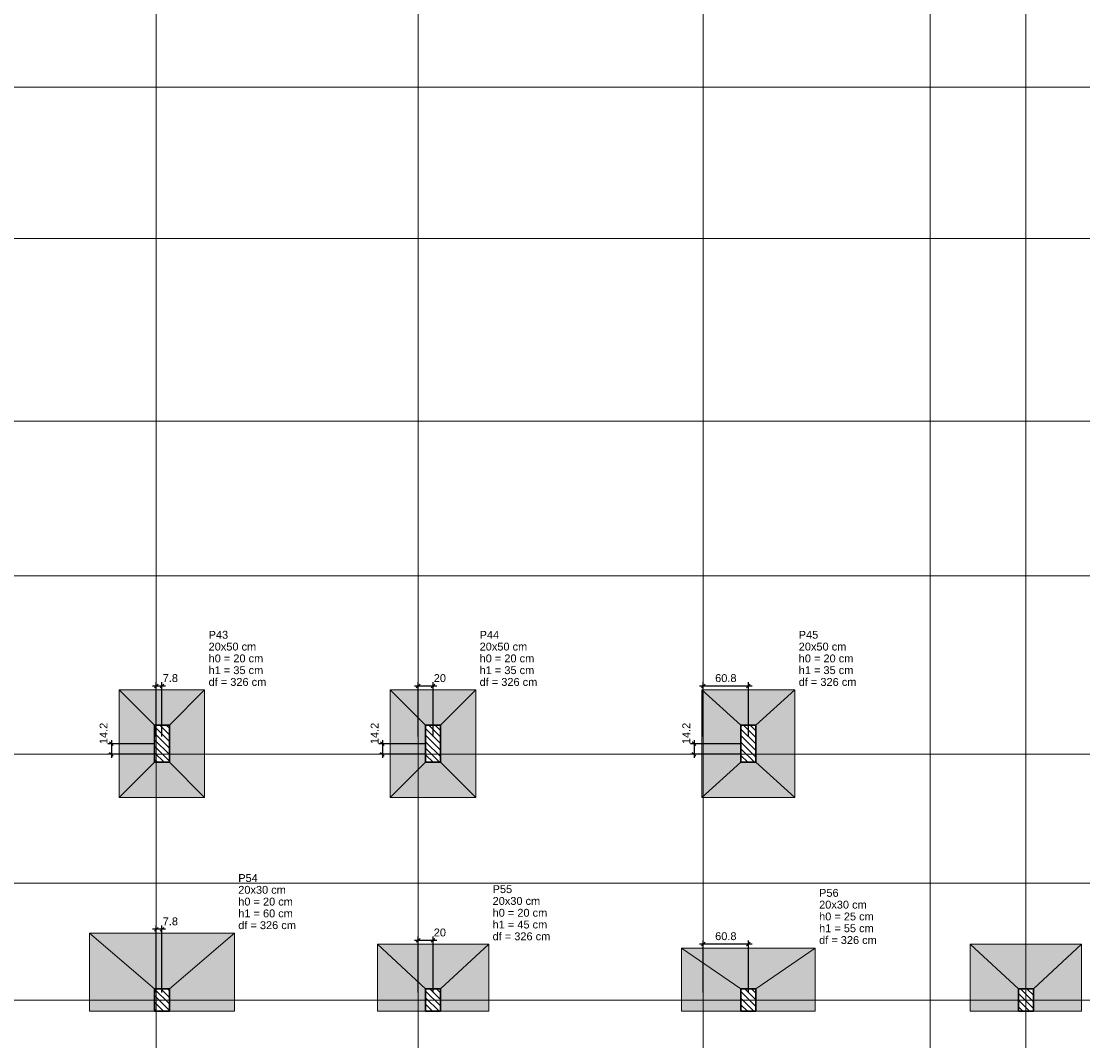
# Model space of a CAD drawing. Header units: millimetres. Extents: x 0 to 119, y 0 to 84.
# Tile 6 of 18: x 32 to 61, y 29 to 57. Entities that reach past the tile are written whole.
import ezdxf

# ---------------------------------------------------------------- set-up
doc = ezdxf.new("R2010")
doc.units = ezdxf.units.MM
doc.header["$MEASUREMENT"] = 0
doc.linetypes.add('NULL', pattern=[0])
doc.layers.get('0').update_dxf_attribs({"lineweight": 18})
for name, color, linetype, lineweight in [('LC-Cotas', 7, 'Continuous', 5), ('LC-Eixos', 7, 'Continuous', 0), ('LC-Hachuras das sapatas', 43, 'Continuous', 5), ('LC-Hachuras dos pilares', 9, 'Continuous', 5), ('LC-Seção das fundações', 7, 'Continuous', 5), ('LC-Seção dos pilares', 4, 'Continuous', 30), ('LC-Textos', 3, 'Continuous', 20)]:
    doc.layers.add(name, color=color, linetype=linetype, lineweight=lineweight)
doc.styles.add('Arial', font='txt')
doc.dimstyles.new('UM_50.000000', dxfattribs={"dimtxt": 0.18, "dimasz": 0.1, "dimexe": 0.1, "dimexo": 0.2, "dimgap": 0, "dimtad": 1, "dimtih": 1, "dimtoh": 1, "dimdec": 1, "dimlfac": 50, "dimzin": 0, "dimdsep": 46, "dimtxsty": 'Standard', "dimcen": 0.09, "dimdle": 0.1, "dimadec": 1, "dimazin": 2, "dimtfac": 1, "dimtdec": 4, "dimtofl": 0, "dimtmove": 0, "dimatfit": 3, "dimfxl": 1, "dimtolj": 1, "dimarcsym": 0})

# ---------------------------------------------------------------- blocks, each defined once
blk = doc.blocks.new('_Oblique')
at = {"color": 0, "linetype": 'ByBlock', "lineweight": -2}
blk.add_line((-0.5, -0.5), (0.5, 0.5), dxfattribs=at)
blk = doc.blocks.new('*D32')
at = {"layer": 'Defpoints', "color": 0}
for p in [(35.75, 37.173), (34.389, 36.89), (35.75, 36.89)]:
    blk.add_point(p, dxfattribs=at)
at = {"layer": 'LC-Cotas', "color": 0, "lineweight": -2}
for p, q in [((34.389, 37.273), (34.389, 36.79)), ((35.55, 37.173), (34.289, 37.173)), ((35.55, 36.89), (34.289, 36.89))]:
    blk.add_line(p, q, dxfattribs=at)
at = {"layer": 'LC-Cotas', "color": 0, "lineweight": -2, "xscale": 0.1, "yscale": 0.1, "zscale": 0.1}
for p, rotation in [((34.389, 37.173), 90), ((34.389, 36.89), 270)]:
    blk.add_blockref('_Oblique', p, dxfattribs=dict(at, rotation=rotation))
at = {"layer": 'LC-Cotas', "color": 7, "insert": (34.177, 37.451), "char_height": 0.2118, "attachment_point": 5, "rotation": 90, "style": 'Arial'}
blk.add_mtext('\\A1;14.2', dxfattribs=at)
blk = doc.blocks.new('*D33')
at = {"layer": 'Defpoints', "color": 0}
for p in [(43.053, 37.173), (41.691, 36.89), (43.053, 36.89)]:
    blk.add_point(p, dxfattribs=at)
at = {"layer": 'LC-Cotas', "color": 0, "lineweight": -2}
for p, q in [((41.691, 37.273), (41.691, 36.79)), ((42.853, 37.173), (41.591, 37.173)), ((42.853, 36.89), (41.591, 36.89))]:
    blk.add_line(p, q, dxfattribs=at)
at = {"layer": 'LC-Cotas', "color": 0, "lineweight": -2, "xscale": 0.1, "yscale": 0.1, "zscale": 0.1}
for p, rotation in [((41.691, 37.173), 90), ((41.691, 36.89), 270)]:
    blk.add_blockref('_Oblique', p, dxfattribs=dict(at, rotation=rotation))
at = {"layer": 'LC-Cotas', "color": 7, "insert": (41.479, 37.451), "char_height": 0.2118, "attachment_point": 5, "rotation": 90, "style": 'Arial'}
blk.add_mtext('\\A1;14.2', dxfattribs=at)
blk = doc.blocks.new('*D34')
at = {"layer": 'Defpoints', "color": 0}
for p in [(51.55, 37.173), (50.089, 36.89), (51.55, 36.89)]:
    blk.add_point(p, dxfattribs=at)
at = {"layer": 'LC-Cotas', "color": 0, "lineweight": -2}
for p, q in [((50.089, 37.273), (50.089, 36.79)), ((51.35, 37.173), (49.989, 37.173)), ((51.35, 36.89), (49.989, 36.89))]:
    blk.add_line(p, q, dxfattribs=at)
at = {"layer": 'LC-Cotas', "color": 0, "lineweight": -2, "xscale": 0.1, "yscale": 0.1, "zscale": 0.1}
for p, rotation in [((50.089, 37.173), 90), ((50.089, 36.89), 270)]:
    blk.add_blockref('_Oblique', p, dxfattribs=dict(at, rotation=rotation))
at = {"layer": 'LC-Cotas', "color": 7, "insert": (49.877, 37.451), "char_height": 0.2118, "attachment_point": 5, "rotation": 90, "style": 'Arial'}
blk.add_mtext('\\A1;14.2', dxfattribs=at)
blk = doc.blocks.new('*D62')
at = {"layer": 'Defpoints', "color": 0}
for p in [(35.595, 38.729), (35.595, 37.173), (35.75, 37.173)]:
    blk.add_point(p, dxfattribs=at)
at = {"layer": 'LC-Cotas', "color": 0, "lineweight": -2}
for p, q in [((35.85, 38.729), (35.495, 38.729)), ((35.595, 37.373), (35.595, 38.829)), ((35.75, 37.373), (35.75, 38.829))]:
    blk.add_line(p, q, dxfattribs=at)
at = {"layer": 'LC-Cotas', "color": 0, "lineweight": -2, "xscale": 0.1, "yscale": 0.1, "zscale": 0.1, "rotation": 180}
blk.add_blockref('_Oblique', (35.595, 38.729), dxfattribs=at)
at = {"layer": 'LC-Cotas', "color": 0, "lineweight": -2, "xscale": 0.1, "yscale": 0.1, "zscale": 0.1}
blk.add_blockref('_Oblique', (35.75, 38.729), dxfattribs=at)
at = {"layer": 'LC-Cotas', "color": 7, "insert": (35.976, 38.941), "char_height": 0.2118, "attachment_point": 5, "rotation": 0.0057, "style": 'Arial'}
blk.add_mtext('\\A1;7.8', dxfattribs=at)
blk = doc.blocks.new('*D63')
at = {"layer": 'Defpoints', "color": 0}
for p in [(42.653, 38.729), (42.653, 37.173), (43.053, 37.173)]:
    blk.add_point(p, dxfattribs=at)
at = {"layer": 'LC-Cotas', "color": 0, "lineweight": -2}
for p, q in [((43.153, 38.729), (42.553, 38.729)), ((42.653, 37.373), (42.653, 38.829)), ((43.053, 37.373), (43.053, 38.829))]:
    blk.add_line(p, q, dxfattribs=at)
at = {"layer": 'LC-Cotas', "color": 0, "lineweight": -2, "xscale": 0.1, "yscale": 0.1, "zscale": 0.1, "rotation": 180}
blk.add_blockref('_Oblique', (42.653, 38.729), dxfattribs=at)
at = {"layer": 'LC-Cotas', "color": 0, "lineweight": -2, "xscale": 0.1, "yscale": 0.1, "zscale": 0.1}
blk.add_blockref('_Oblique', (43.053, 38.729), dxfattribs=at)
at = {"layer": 'LC-Cotas', "color": 7, "insert": (43.238, 38.941), "char_height": 0.2118, "attachment_point": 5, "rotation": 0.0057, "style": 'Arial'}
blk.add_mtext('\\A1;20', dxfattribs=at)
blk = doc.blocks.new('*D64')
at = {"layer": 'Defpoints', "color": 0}
for p in [(50.335, 38.729), (50.335, 37.173), (51.55, 37.173)]:
    blk.add_point(p, dxfattribs=at)
at = {"layer": 'LC-Cotas', "color": 0, "lineweight": -2}
for p, q in [((51.65, 38.729), (50.235, 38.729)), ((50.335, 37.373), (50.335, 38.829)), ((51.55, 37.373), (51.55, 38.829))]:
    blk.add_line(p, q, dxfattribs=at)
at = {"layer": 'LC-Cotas', "color": 0, "lineweight": -2, "xscale": 0.1, "yscale": 0.1, "zscale": 0.1, "rotation": 180}
blk.add_blockref('_Oblique', (50.335, 38.729), dxfattribs=at)
at = {"layer": 'LC-Cotas', "color": 0, "lineweight": -2, "xscale": 0.1, "yscale": 0.1, "zscale": 0.1}
blk.add_blockref('_Oblique', (51.55, 38.729), dxfattribs=at)
at = {"layer": 'LC-Cotas', "color": 7, "insert": (50.943, 38.941), "char_height": 0.2118, "attachment_point": 5, "rotation": 0.0057, "style": 'Arial'}
blk.add_mtext('\\A1;60.8', dxfattribs=at)
blk = doc.blocks.new('*D67')
at = {"layer": 'Defpoints', "color": 0}
for p in [(35.595, 32.177), (35.595, 30.271), (35.75, 30.271)]:
    blk.add_point(p, dxfattribs=at)
at = {"layer": 'LC-Cotas', "color": 0, "lineweight": -2}
for p, q in [((35.85, 32.177), (35.495, 32.177)), ((35.595, 30.471), (35.595, 32.277)), ((35.75, 30.471), (35.75, 32.277))]:
    blk.add_line(p, q, dxfattribs=at)
at = {"layer": 'LC-Cotas', "color": 0, "lineweight": -2, "xscale": 0.1, "yscale": 0.1, "zscale": 0.1, "rotation": 180}
blk.add_blockref('_Oblique', (35.595, 32.177), dxfattribs=at)
at = {"layer": 'LC-Cotas', "color": 0, "lineweight": -2, "xscale": 0.1, "yscale": 0.1, "zscale": 0.1}
blk.add_blockref('_Oblique', (35.75, 32.177), dxfattribs=at)
at = {"layer": 'LC-Cotas', "color": 7, "insert": (35.976, 32.388), "char_height": 0.2118, "attachment_point": 5, "rotation": 0.0057, "style": 'Arial'}
blk.add_mtext('\\A1;7.8', dxfattribs=at)
blk = doc.blocks.new('*D68')
at = {"layer": 'Defpoints', "color": 0}
for p in [(42.653, 31.877), (42.653, 30.271), (43.053, 30.271)]:
    blk.add_point(p, dxfattribs=at)
at = {"layer": 'LC-Cotas', "color": 0, "lineweight": -2}
for p, q in [((43.153, 31.877), (42.553, 31.877)), ((42.653, 30.471), (42.653, 31.977)), ((43.053, 30.471), (43.053, 31.977))]:
    blk.add_line(p, q, dxfattribs=at)
at = {"layer": 'LC-Cotas', "color": 0, "lineweight": -2, "xscale": 0.1, "yscale": 0.1, "zscale": 0.1, "rotation": 180}
blk.add_blockref('_Oblique', (42.653, 31.877), dxfattribs=at)
at = {"layer": 'LC-Cotas', "color": 0, "lineweight": -2, "xscale": 0.1, "yscale": 0.1, "zscale": 0.1}
blk.add_blockref('_Oblique', (43.053, 31.877), dxfattribs=at)
at = {"layer": 'LC-Cotas', "color": 7, "insert": (43.238, 32.088), "char_height": 0.2118, "attachment_point": 5, "rotation": 0.0057, "style": 'Arial'}
blk.add_mtext('\\A1;20', dxfattribs=at)
blk = doc.blocks.new('*D69')
at = {"layer": 'Defpoints', "color": 0}
for p in [(50.335, 31.777), (50.335, 30.271), (51.55, 30.271)]:
    blk.add_point(p, dxfattribs=at)
at = {"layer": 'LC-Cotas', "color": 0, "lineweight": -2}
for p, q in [((51.65, 31.777), (50.235, 31.777)), ((50.335, 30.471), (50.335, 31.877)), ((51.55, 30.471), (51.55, 31.877))]:
    blk.add_line(p, q, dxfattribs=at)
at = {"layer": 'LC-Cotas', "color": 0, "lineweight": -2, "xscale": 0.1, "yscale": 0.1, "zscale": 0.1, "rotation": 180}
blk.add_blockref('_Oblique', (50.335, 31.777), dxfattribs=at)
at = {"layer": 'LC-Cotas', "color": 0, "lineweight": -2, "xscale": 0.1, "yscale": 0.1, "zscale": 0.1}
blk.add_blockref('_Oblique', (51.55, 31.777), dxfattribs=at)
at = {"layer": 'LC-Cotas', "color": 7, "insert": (50.943, 31.988), "char_height": 0.2118, "attachment_point": 5, "rotation": 0.0057, "style": 'Arial'}
blk.add_mtext('\\A1;60.8', dxfattribs=at)

msp = doc.modelspace()

# ---------------------------------------------------------------- hatches: boundary and pattern name
at = {"layer": 'LC-Hachuras das sapatas', "linetype": 'Continuous'}
h = msp.add_hatch(color=43, dxfattribs=at)
h.paths.add_polyline_path([(34.6005, 35.7228), (36.9005, 35.7228), (36.9005, 38.6228), (34.6005, 38.6228), (34.6005, 35.7228)])
h.paths.add_polyline_path([(35.5505, 36.6728), (35.9505, 36.6728), (35.9505, 37.6728), (35.5505, 37.6728), (35.5505, 36.6728)], flags=0)
h = msp.add_hatch(color=43, dxfattribs=at)
h.paths.add_polyline_path([(41.9031, 35.7228), (44.2031, 35.7228), (44.2031, 38.6228), (41.9031, 38.6228), (41.9031, 35.7228)])
h.paths.add_polyline_path([(42.8531, 36.6728), (43.2531, 36.6728), (43.2531, 37.6728), (42.8531, 37.6728), (42.8531, 36.6728)], flags=0)
h = msp.add_hatch(color=43, dxfattribs=at)
h.paths.add_polyline_path([(50.3005, 35.7228), (52.8005, 35.7228), (52.8005, 38.6228), (50.3005, 38.6228), (50.3005, 35.7228)])
h.paths.add_polyline_path([(51.3505, 36.6728), (51.7505, 36.6728), (51.7505, 37.6728), (51.3505, 37.6728), (51.3505, 36.6728)], flags=0)
h = msp.add_hatch(color=43, dxfattribs=at)
h.paths.add_polyline_path([(37.7005, 29.9706), (37.7005, 32.0706), (33.8005, 32.0706), (33.8005, 29.9706), (37.7005, 29.9706)])
h.paths.add_polyline_path([(35.9505, 30.5706), (35.5505, 30.5706), (35.5505, 29.9706), (35.9505, 29.9706), (35.9505, 30.5706)], flags=0)
h = msp.add_hatch(color=43, dxfattribs=at)
h.paths.add_polyline_path([(44.5531, 29.9706), (44.5531, 31.7706), (41.5531, 31.7706), (41.5531, 29.9706), (44.5531, 29.9706)])
h.paths.add_polyline_path([(43.2531, 30.5706), (42.8531, 30.5706), (42.8531, 29.9706), (43.2531, 29.9706), (43.2531, 30.5706)], flags=0)
h = msp.add_hatch(color=43, dxfattribs=at)
h.paths.add_polyline_path([(60.5293, 29.9706), (60.5293, 31.7706), (57.5293, 31.7706), (57.5293, 29.9706), (60.5293, 29.9706)])
h.paths.add_polyline_path([(59.2293, 30.5706), (58.8293, 30.5706), (58.8293, 29.9706), (59.2293, 29.9706), (59.2293, 30.5706)], flags=0)
h = msp.add_hatch(color=43, dxfattribs=at)
h.paths.add_polyline_path([(53.3505, 29.9706), (53.3505, 31.6706), (49.7505, 31.6706), (49.7505, 29.9706), (53.3505, 29.9706)])
h.paths.add_polyline_path([(51.7505, 30.5706), (51.3505, 30.5706), (51.3505, 29.9706), (51.7505, 29.9706), (51.7505, 30.5706)], flags=0)
at = {"layer": 'LC-Hachuras dos pilares', "linetype": 'Continuous'}
h = msp.add_hatch(dxfattribs=at)
h.set_pattern_fill('ANSI31', color=9, angle=90, style=0)
h.paths.add_polyline_path([(35.5505, 36.6728), (35.9505, 36.6728), (35.9505, 37.6728), (35.5505, 37.6728), (35.5505, 36.6728)])
h = msp.add_hatch(dxfattribs=at)
h.set_pattern_fill('ANSI31', color=9, angle=90, style=0)
h.paths.add_polyline_path([(42.8531, 36.6728), (43.2531, 36.6728), (43.2531, 37.6728), (42.8531, 37.6728), (42.8531, 36.6728)])
h = msp.add_hatch(dxfattribs=at)
h.set_pattern_fill('ANSI31', color=9, angle=90, style=0)
h.paths.add_polyline_path([(51.3505, 36.6728), (51.7505, 36.6728), (51.7505, 37.6728), (51.3505, 37.6728), (51.3505, 36.6728)])
h = msp.add_hatch(dxfattribs=at)
h.set_pattern_fill('ANSI31', color=9, angle=90, style=0)
h.paths.add_polyline_path([(35.9505, 30.5706), (35.5505, 30.5706), (35.5505, 29.9706), (35.9505, 29.9706), (35.9505, 30.5706)])
h = msp.add_hatch(dxfattribs=at)
h.set_pattern_fill('ANSI31', color=9, angle=90, style=0)
h.paths.add_polyline_path([(43.2531, 30.5706), (42.8531, 30.5706), (42.8531, 29.9706), (43.2531, 29.9706), (43.2531, 30.5706)])
h = msp.add_hatch(dxfattribs=at)
h.set_pattern_fill('ANSI31', color=9, angle=90, style=0)
h.paths.add_polyline_path([(51.7505, 30.5706), (51.3505, 30.5706), (51.3505, 29.9706), (51.7505, 29.9706), (51.7505, 30.5706)])
h = msp.add_hatch(dxfattribs=at)
h.set_pattern_fill('ANSI31', color=9, angle=90, style=0)
h.paths.add_polyline_path([(59.2293, 30.5706), (58.8293, 30.5706), (58.8293, 29.9706), (59.2293, 29.9706), (59.2293, 30.5706)])

# ---------------------------------------------------------------- linework, layer by layer
at = {"layer": 'LC-Eixos'}
for p, q in [((35.5955, 76.0731), (35.5955, 28.4706)), ((42.6531, 76.0731), (42.6531, 28.4706)), ((50.3353, 76.0731), (50.3353, 28.4706)), ((56.4441, 76.0731), (56.4441, 28.4706)), ((59.0293, 76.0731), (59.0293, 28.4706)), ((6.1631, 54.8598), (81.1778, 54.8598)), ((6.1631, 50.7858), (81.1778, 50.7858)), ((6.1631, 45.8638), (81.1778, 45.8638)), ((6.1631, 41.7006), (81.1778, 41.7006)), ((6.1631, 36.8898), (81.1778, 36.8898)), ((6.1631, 33.4206), (81.1778, 33.4206)), ((6.1631, 30.2706), (81.1778, 30.2706))]:
    msp.add_line(p, q, dxfattribs=at)
at = {"layer": 'LC-Seção das fundações'}
for p, q in [((34.6005, 38.6228), (35.5505, 37.6728)), ((36.9005, 38.6228), (35.9505, 37.6728)), ((41.9031, 38.6228), (42.8531, 37.6728)), ((44.2031, 38.6228), (43.2531, 37.6728)), ((50.3005, 38.6228), (51.3505, 37.6728)), ((52.8005, 38.6228), (51.7505, 37.6728)), ((34.6005, 35.7228), (35.5505, 36.6728)), ((34.6005, 35.7228), (35.5505, 36.6728)), ((36.9005, 35.7228), (35.9505, 36.6728)), ((41.9031, 35.7228), (42.8531, 36.6728)), ((41.9031, 35.7228), (42.8531, 36.6728)), ((44.2031, 35.7228), (43.2531, 36.6728)), ((50.3005, 35.7228), (51.3505, 36.6728)), ((50.3005, 35.7228), (51.3505, 36.6728)), ((52.8005, 35.7228), (51.7505, 36.6728)), ((33.8005, 32.0706), (35.5505, 30.5706)), ((37.7005, 32.0706), (35.9505, 30.5706)), ((41.5531, 31.7706), (42.8531, 30.5706)), ((44.5531, 31.7706), (43.2531, 30.5706)), ((57.5293, 31.7706), (58.8293, 30.5706)), ((60.5293, 31.7706), (59.2293, 30.5706)), ((49.7505, 31.6706), (51.3505, 30.5706)), ((53.3505, 31.6706), (51.7505, 30.5706)), ((33.8005, 29.9706), (35.5505, 29.9706)), ((37.7005, 29.9706), (35.9505, 29.9706)), ((37.7005, 29.9706), (35.9505, 29.9706)), ((41.5531, 29.9706), (42.8531, 29.9706)), ((44.5531, 29.9706), (43.2531, 29.9706)), ((44.5531, 29.9706), (43.2531, 29.9706)), ((49.7505, 29.9706), (51.3505, 29.9706)), ((53.3505, 29.9706), (51.7505, 29.9706)), ((53.3505, 29.9706), (51.7505, 29.9706)), ((57.5293, 29.9706), (58.8293, 29.9706)), ((60.5293, 29.9706), (59.2293, 29.9706)), ((60.5293, 29.9706), (59.2293, 29.9706))]:
    msp.add_line(p, q, dxfattribs=at)
for points in [[(34.6005, 35.7228), (36.9005, 35.7228), (36.9005, 38.6228), (34.6005, 38.6228), (34.6005, 35.7228)], [(41.9031, 35.7228), (44.2031, 35.7228), (44.2031, 38.6228), (41.9031, 38.6228), (41.9031, 35.7228)], [(50.3005, 35.7228), (52.8005, 35.7228), (52.8005, 38.6228), (50.3005, 38.6228), (50.3005, 35.7228)], [(37.7005, 29.9706), (37.7005, 32.0706), (33.8005, 32.0706), (33.8005, 29.9706), (37.7005, 29.9706)], [(44.5531, 29.9706), (44.5531, 31.7706), (41.5531, 31.7706), (41.5531, 29.9706), (44.5531, 29.9706)], [(60.5293, 29.9706), (60.5293, 31.7706), (57.5293, 31.7706), (57.5293, 29.9706), (60.5293, 29.9706)], [(53.3505, 29.9706), (53.3505, 31.6706), (49.7505, 31.6706), (49.7505, 29.9706), (53.3505, 29.9706)]]:
    msp.add_lwpolyline(points, close=True, dxfattribs=at)
at = {"layer": 'LC-Seção dos pilares'}
for points in [[(35.5505, 36.6728), (35.9505, 36.6728), (35.9505, 37.6728), (35.5505, 37.6728), (35.5505, 36.6728)], [(42.8531, 36.6728), (43.2531, 36.6728), (43.2531, 37.6728), (42.8531, 37.6728), (42.8531, 36.6728)], [(51.3505, 36.6728), (51.7505, 36.6728), (51.7505, 37.6728), (51.3505, 37.6728), (51.3505, 36.6728)], [(35.9505, 30.5706), (35.5505, 30.5706), (35.5505, 29.9706), (35.9505, 29.9706), (35.9505, 30.5706)], [(43.2531, 30.5706), (42.8531, 30.5706), (42.8531, 29.9706), (43.2531, 29.9706), (43.2531, 30.5706)], [(51.7505, 30.5706), (51.3505, 30.5706), (51.3505, 29.9706), (51.7505, 29.9706), (51.7505, 30.5706)], [(59.2293, 30.5706), (58.8293, 30.5706), (58.8293, 29.9706), (59.2293, 29.9706), (59.2293, 30.5706)]]:
    msp.add_lwpolyline(points, close=True, dxfattribs=at)

# ---------------------------------------------------------------- texts
at = {"layer": 'LC-Textos', "linetype": 'NULL', "char_height": 0.2118, "attachment_point": 7, "line_spacing_factor": 0.798, "style": 'Arial'}
for s, insert, width in [('P43', (37.0069, 39.9997), 1.031992), ('P44', (44.3089, 39.9997), 1.031992), ('P45', (52.9069, 39.9997), 1.031992), ('20x50 cm', (37.0069, 39.6817), 2.514561), ('20x50 cm', (44.3089, 39.6817), 2.514561), ('20x50 cm', (52.9069, 39.6817), 2.514561), ('h0 = 20 cm', (37.0069, 39.3637), 2.885557), ('h0 = 20 cm', (44.3089, 39.3637), 2.885557), ('h0 = 20 cm', (52.9069, 39.3637), 2.885557), ('h1 = 35 cm', (37.0069, 39.0467), 2.885557), ('h1 = 35 cm', (44.3089, 39.0467), 2.885557), ('h1 = 35 cm', (52.9069, 39.0467), 2.885557), ('df = 326 cm', (37.0069, 38.7287), 3.046699), ('df = 326 cm', (44.3089, 38.7287), 3.046699), ('df = 326 cm', (52.9069, 38.7287), 3.046699), ('P54', (37.8059, 33.4477), 1.031992), ('20x30 cm', (37.8059, 33.1297), 2.514561), ('P55', (44.6589, 33.1477), 1.031992), ('P56', (53.4559, 33.0477), 1.031992), ('h0 = 20 cm', (37.8059, 32.8117), 2.885557), ('20x30 cm', (44.6589, 32.8297), 2.514561), ('20x30 cm', (53.4559, 32.7297), 2.514561), ('h1 = 60 cm', (37.8059, 32.4947), 2.885557), ('h0 = 20 cm', (44.6589, 32.5117), 2.885557), ('h0 = 25 cm', (53.4559, 32.4117), 2.885557), ('df = 326 cm', (37.8059, 32.1767), 3.046699), ('h1 = 45 cm', (44.6589, 32.1947), 2.885557), ('h1 = 55 cm', (53.4559, 32.0947), 2.885557), ('df = 326 cm', (44.6589, 31.8767), 3.046699), ('df = 326 cm', (53.4559, 31.7767), 3.046699)]:
    msp.add_mtext(s, dxfattribs=dict(at, insert=insert, width=width))

# ---------------------------------------------------------------- dimensions: what is measured, and where the dimension line sits
at = {"layer": 'LC-Cotas'}
for base, p1, p2, picture, middle, turn in [((35.5954551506, 38.7287436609), (35.7504551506, 37.1728436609), (35.5954551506, 37.1728436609), '*D62', (35.9760189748, 38.9405436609), 0.005729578), ((42.6531, 38.7287), (43.0531, 37.1728), (42.6531, 37.1728), '*D63', (43.2383, 38.9405), 0.00573), ((50.3353, 38.7287), (51.5505, 37.1728), (50.3353, 37.1728), '*D64', (50.9429, 38.9405), 0.00573), ((35.5954551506, 32.1765436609), (35.7504551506, 30.2706436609), (35.5954551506, 30.2706436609), '*D67', (35.9760189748, 32.3883436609), 0.005729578), ((42.6531, 31.8765), (43.0531, 30.2706), (42.6531, 30.2706), '*D68', (43.2383, 32.0883), 0.00573), ((50.3353, 31.7765), (51.5505, 30.2706), (50.3353, 30.2706), '*D69', (50.9429, 31.9883), 0.00573)]:
    dim = msp.add_linear_dim(base=base, p1=p1, p2=p2, dimstyle='UM_50.000000', override={"dimtxt": 0.2118, "dimasz": 0.1, "dimexe": 0.1, "dimexo": 0.2, "dimtad": 1, "dimtih": 0, "dimtoh": 0, "dimdec": 1, "dimlfac": 50, "dimzin": 8, "dimtxsty": 'Arial', "dimblk": 'Oblique', "dimblk1": 'Oblique', "dimblk2": 'Oblique', "dimsah": 1, "dimdle": 0.1, "dimse1": 0, "dimse2": 0, "dimclrt": 7, "dimadec": 1, "dimazin": 3, "dimtmove": 2, "dimldrblk": 'Oblique'}, dxfattribs=at)
    dim.commit()
    dim.dimension.update_dxf_attribs({"geometry": picture, "text_midpoint": middle, "dimtype": 160, "text_rotation": turn})
for base, p1, p2, picture, middle in [((34.3886551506, 36.8898436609), (35.7504551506, 37.1728436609), (35.7504551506, 36.8898436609), '*D32', (34.1768551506, 37.451061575)), ((41.6912551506, 36.8898436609), (43.0530551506, 37.1728436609), (43.0530551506, 36.8898436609), '*D33', (41.4794551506, 37.451061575)), ((50.0886551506, 36.8898436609), (51.5504551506, 37.1728436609), (51.5504551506, 36.8898436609), '*D34', (49.8768551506, 37.451061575))]:
    dim = msp.add_linear_dim(base=base, p1=p1, p2=p2, angle=90, dimstyle='UM_50.000000', override={"dimtxt": 0.2118, "dimasz": 0.1, "dimexe": 0.1, "dimexo": 0.2, "dimtad": 1, "dimtih": 0, "dimtoh": 0, "dimdec": 1, "dimlfac": 50, "dimzin": 8, "dimtxsty": 'Arial', "dimblk": 'Oblique', "dimblk1": 'Oblique', "dimblk2": 'Oblique', "dimsah": 1, "dimdle": 0.1, "dimse1": 0, "dimse2": 0, "dimclrt": 7, "dimadec": 1, "dimazin": 3, "dimtmove": 2, "dimldrblk": 'Oblique'}, dxfattribs=at)
    dim.commit()
    dim.dimension.update_dxf_attribs({"geometry": picture, "text_midpoint": middle, "dimtype": 160, "text_rotation": 90})

doc.saveas('drawing.dxf')
